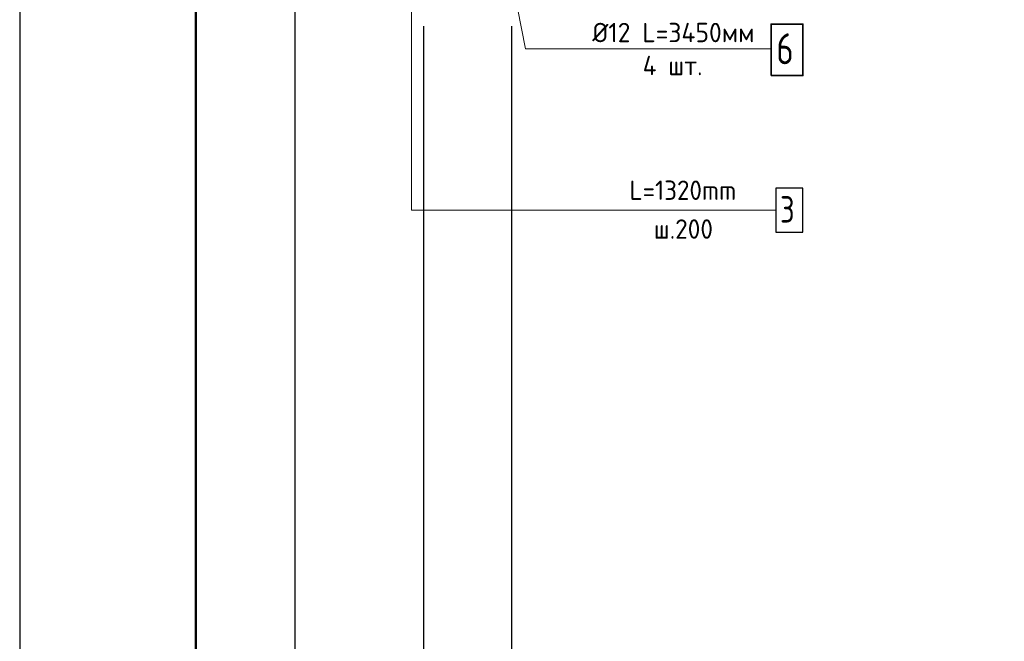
# Model space of a CAD drawing. Header units: millimetres. Extents: x 0 to 21000, y -5 to 14855.
# Tile 2 of 24: x 0 to 5586, y 7915 to 11441. Entities that reach past the tile are written whole.
import ezdxf

# ---------------------------------------------------------------- set-up
doc = ezdxf.new("R2010")
doc.units = ezdxf.units.MM
for name, color, linetype, lineweight in [('Standard', 7, 'Continuous', 25), ('Обрамление П-обр. равн.', 7, 'Continuous', 25), ('Позиционная метка линия выноска', 7, 'Continuous', 13), ('Размерная линия_ общее', 7, 'Continuous', 13), ('Текст_ общее', 7, 'Continuous', 25)]:
    doc.layers.add(name, color=color, linetype=linetype, lineweight=lineweight)
doc.styles.add('ISOCPEUR', font='txt')

msp = doc.modelspace()

# ---------------------------------------------------------------- linework, layer by layer
at = {"layer": 'Standard', "color": 7, "linetype": 'Continuous', "lineweight": 25, "transparency": 33554687}
msp.add_line((1000, 14600), (1000, 529.1), dxfattribs=at)
at = {"layer": 'Standard', "color": 7, "linetype": 'Continuous', "lineweight": 13, "transparency": 33554687}
msp.add_lwpolyline([(0, 14855), (0, 2100), (21000, 2100), (21000, 14855)], dxfattribs=at)
at = {"layer": 'Standard', "color": 7, "linetype": 'Continuous', "lineweight": 25, "transparency": 33554687}
msp.add_lwpolyline([(0, 0), (21000, 0), (21000, 14850), (0, 14850), (0, 0)], close=True, dxfattribs=at)
at = {"layer": 'Standard', "color": 7, "linetype": 'Continuous', "lineweight": 50, "transparency": 33554687}
msp.add_lwpolyline([(1000, 14600), (20750, 14600), (20750, 250), (1000, 250), (1000, 14600)], close=True, dxfattribs=at)
at = {"layer": 'Standard', "color": 254, "linetype": 'Continuous', "lineweight": 25, "true_color": 0xc4c4ff, "transparency": 33554687}
msp.add_lwpolyline([(1561.4, 7410.9), (20514.7, 7410.9), (20514.7, 13946.1), (1561.4, 13946.1), (1561.4, 7410.9)], dxfattribs=at)
at = {"layer": 'Обрамление П-обр. равн.', "color": 7, "linetype": 'Continuous', "lineweight": 25, "transparency": 33554687}
msp.add_lwpolyline([(4289.1, 10234.7), (4444.1, 10234.7), (4444.1, 10484.7), (4289.1, 10484.7), (4289.1, 10234.7)], dxfattribs=at)
at = {"layer": 'Позиционная метка линия выноска', "color": 7, "linetype": 'Continuous', "lineweight": 13, "transparency": 33554687}
for points in [[(4263.3, 11275.7), (2870.1, 11275.7), (2554.5, 12882.6)], [(4289.1, 10359.7), (2222.9, 10359.7), (2222.9, 12834.7), (2382.9, 12834.7)]]:
    msp.add_lwpolyline(points, dxfattribs=at)
at = {"layer": 'Размерная линия_ общее', "color": 253, "linetype": 'Continuous', "lineweight": -3, "true_color": 0xa0a0a0, "transparency": 33554687}
for points in [[(2292.9, 7270.9), (2292.9, 7666.6), (2292.9, 7666.6), (2292.9, 11403.4)], [(2792.9, 7270.9), (2792.9, 7279.4), (2792.9, 7279.4), (2792.9, 7279.4), (2792.9, 7279.4), (2792.9, 7279.4), (2792.9, 7279.4), (2792.9, 7279.4), (2792.9, 7279.4), (2792.9, 11403.4)]]:
    msp.add_lwpolyline(points, dxfattribs=at)
at = {"layer": 'Текст_ общее', "color": 7, "linetype": 'Continuous', "lineweight": 35, "transparency": 33554687}
msp.add_lwpolyline([(4263.3, 11124), (4444.1, 11124), (4444.1, 11415.7), (4263.3, 11415.7), (4263.3, 11124)], dxfattribs=at)

# ---------------------------------------------------------------- texts
at = {"layer": 'Standard', "color": 7, "linetype": 'Continuous', "lineweight": 25, "transparency": 33554687, "char_height": 110, "attachment_point": 7, "style": 'ISOCPEUR'}
for s, insert, width in [('\\W0.96;Ø12 L=3450мм', (3248.7, 11313), 1009.087), ('\\W0.95;4 шт.', (3534.7, 11126), 436.91)]:
    msp.add_mtext(s, dxfattribs=dict(at, insert=insert, width=width))
at = {"layer": 'Обрамление П-обр. равн.', "color": 7, "linetype": 'Continuous', "lineweight": 13, "transparency": 33554687, "attachment_point": 7, "style": 'ISOCPEUR'}
for s, insert, char_height, width in [('\\W0.94;L=1320mm ', (3460, 10418.4), 110, 755.412), ('\\W0.78;3', (4314.1, 10289.7), 150, 163.203), ('\\W0.95;ш.200 ', (3597.5, 10198.4), 110, 481.065)]:
    msp.add_mtext(s, dxfattribs=dict(at, insert=insert, char_height=char_height, width=width))
at = {"layer": 'Текст_ общее', "color": 7, "linetype": 'Continuous', "lineweight": 35, "transparency": 33554687, "insert": (4292.5, 11188.2), "char_height": 175, "width": 190.4, "attachment_point": 7, "style": 'ISOCPEUR'}
msp.add_mtext('\\W0.78;6', dxfattribs=at)

doc.saveas('drawing.dxf')
